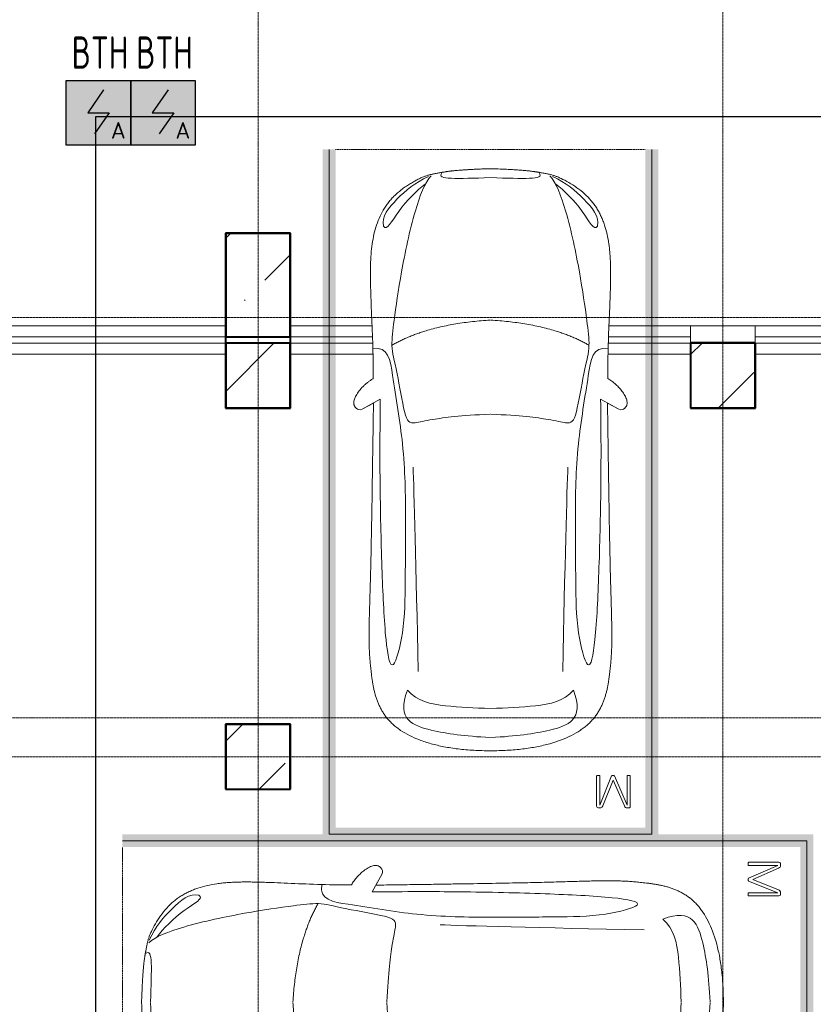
# Model space of a CAD drawing. Header units: millimetres. Extents: x -135639 to 224623, y -383017 to -59102.
# Tile 109 of 256: x 72349 to 78494, y -333932 to -326312. Entities that reach past the tile are written whole.
import ezdxf
from ezdxf.enums import TextEntityAlignment as Align

# ---------------------------------------------------------------- set-up
doc = ezdxf.new("R2010")
doc.units = ezdxf.units.MM
for name, pattern in [('CONTINOUS', [0]), ('Линия сетки', [25, 20, -2.5, 0, -2.5]), ('Невидимые', [5, 3, -2]), ('Штрих_3_3_', [6, 3, -3])]:
    doc.linetypes.add(name, pattern=pattern)
for name, color, linetype, lineweight in [('A-000-M_MASS', 7, 'Continuous', 18), ('A-200-M_WALL_INT', 7, 'Continuous', 18), ('C-953-M_PARKING', 7, 'Continuous', 18), ('C-953-MH_PARKING', 7, 'Невидимые', 18), ('S-280-M_COLUMN', 7, 'Continuous', 18), ('Z-030-M_GRID', 7, 'Continuous', 9), ('ПС', 7, 'Continuous', 40), ('СС-011-ПОЖ-СИГНАЛИЗАЦИЯ', 1, 'Continuous', 30)]:
    doc.layers.add(name, color=color, linetype=linetype, lineweight=lineweight)
doc.styles.add('1111', font='isocpeur.ttf')

# ---------------------------------------------------------------- blocks, each defined once
blk = doc.blocks.new('A_PAR_Parking - M-2663509-B2_-11_400_')
at = {"layer": 'C-953-M_PARKING', "true_color": 0xf7f9fb}
blk.add_hatch(color=7, dxfattribs=at).paths.add_polyline_path([(-1300, 2650), (-1300, -2700), (1300, -2700), (1300, 2650), (1200, 2650), (1200, -2600), (-1200, -2600), (-1200, 2650)])
at = {"layer": 'A-000-M_MASS', "color": 253, "true_color": 0xaaaaaa}
for p, q in [((-853.2, 716.7), (-993.1, 639.1)), ((-906.1, 687.4), (-993.1, 639.1)), ((853.2, 716.7), (993.1, 639.1)), ((993.1, 639.1), (906.1, 687.4))]:
    blk.add_line(p, q, dxfattribs=at)
for centre, start, end in [((-1010.2, 677.7), 223.41837, 293.93047), ((1010.2, 677.7), 246.06953, 316.58163)]:
    blk.add_arc(centre, 42.2, start, end, dxfattribs=at)
for points, knots in [([(-907.6, 876.4), (-907.6, 976), (-911.2, 1161), (-920, 1362), (-926.1, 1508.1), (-930.5, 1645.4), (-930.2, 1768.6), (-921.6, 1880.2), (-910.5, 1957.2), (-893.9, 2030.5), (-870.8, 2100), (-840.5, 2165.3), (-808.7, 2215.9), (-778.9, 2254), (-754.4, 2281.2), (-727.4, 2307.2), (-698.1, 2331.9), (-667.3, 2354.9), (-635.8, 2376.1), (-604.5, 2395.2), (-574, 2412.1), (-545.3, 2426.4), (-519.1, 2437.8), (-499.9, 2445), (-485.2, 2449.7), (-474.3, 2452.8), (-463.2, 2455.6), (-451.9, 2458.1), (-440.1, 2460.6), (-427.5, 2463), (-414, 2465.5), (-401.8, 2467.8), (-391.4, 2469.7), (-383.1, 2471.3), (-375.8, 2472.6), (-369.6, 2473.7), (-363, 2474.8), (-356.1, 2475.9), (-348.8, 2477.1), (-342.9, 2477.9), (-336.8, 2478.8), (-330.4, 2479.7), (-323.7, 2480.6), (-316.6, 2481.5), (-309.1, 2482.4), (-301.4, 2483.3), (-293.2, 2484.2), (-284.6, 2485.1), (-275.5, 2486), (-262.9, 2487.1), (-249.4, 2488.3), (-234.8, 2489.5), (-223.4, 2490.4), (-211.5, 2491.2), (-198.9, 2492.1), (-185.8, 2492.9), (-167.6, 2494), (-148.2, 2495.1), (-127.4, 2496.1), (-105.9, 2497.2), (-77.2, 2498.4), (-39.8, 2499.8), (-13, 2500.7), (0.9, 2501.1)], [-1, -1, -1, -1, -0.913265, -0.826531, -0.783163, -0.739796, -0.653061, -0.612245, -0.571429, -0.530612, -0.489796, -0.44898, -0.408163, -0.387755, -0.367347, -0.346939, -0.326531, -0.306122, -0.285714, -0.265306, -0.244898, -0.22449, -0.204082, -0.183673, -0.173469, -0.163265, -0.153061, -0.142857, -0.132653, -0.122449, -0.112245, -0.102041, -0.096939, -0.091837, -0.086735, -0.084184, -0.081633, -0.076531, -0.07398, -0.071429, -0.068878, -0.066327, -0.063776, -0.061224, -0.058673, -0.056122, -0.053571, -0.05102, -0.048469, -0.045918, -0.040816, -0.038265, -0.035714, -0.033163, -0.030612, -0.028061, -0.02551, -0.020408, -0.017857, -0.015306, -0.010204, -0.005102, 0, 0, 0, 0]), ([(-479.6, 2441.4), (-586, 2391.8), (-718.7, 2282.7), (-847.3, 2127.6), (-828.4, 2057)], [0, 0, 0, 0, 0.53668, 1.024735, 1.024735, 1.024735, 1.024735]), ([(-459.4, 2446), (-507.5, 2397.9), (-600.9, 2146.6), (-695.8, 1683.9), (-743.6, 1354.1), (-774.1, 1106.3), (-734.1, 996.4), (-659.8, 552.2), (-618, 522.3), (-447.3, 564.9), (-233.6, 590.3), (-1.9, 601.6)], [0, 0, 0, 0, 0.884172, 2.058368, 3.212407, 3.977765, 4.871213, 5.547774, 6.288901, 6.772879, 7.454401, 7.454401, 7.454401, 7.454401]), ([(0.9, 2501.1), (21.7, 2500.5), (51.4, 2499.4), (87.7, 2498), (113.2, 2496.8), (137.2, 2495.6), (159.8, 2494.4), (180.9, 2493.2), (200.8, 2491.9), (219.4, 2490.6), (236.6, 2489.3), (252.9, 2488), (267.9, 2486.6), (281.9, 2485.3), (295, 2483.9), (307, 2482.6), (319.6, 2481.1), (329.9, 2479.7), (338.4, 2478.5), (344.6, 2477.7), (350.4, 2476.8), (355.9, 2475.9), (361.2, 2475.1), (366.3, 2474.2), (371.2, 2473.4), (377.4, 2472.3), (384.7, 2471), (393, 2469.4), (403.4, 2467.5), (415.6, 2465.2), (433.6, 2461.8), (453.8, 2457.8), (475.9, 2452.6), (497.6, 2446), (520.6, 2437.4), (555.5, 2422.1), (605.5, 2395.9), (669.1, 2355.3), (729.9, 2307.4), (772.8, 2262.9), (802.5, 2224.9), (822.6, 2195.1), (840.7, 2164.2), (856.7, 2132.1), (870.9, 2098.9), (887.5, 2053.3), (903.9, 1993.8), (915.3, 1931.2), (921.9, 1879.2), (925.6, 1839.1), (928.2, 1798), (929.8, 1755.7), (930.5, 1719.5), (930.6, 1689.9), (930.5, 1667.4), (930.3, 1644.6), (929.9, 1621.4), (929.4, 1597.9), (928.5, 1566.1), (927.2, 1525.5), (924.6, 1458.6), (919.2, 1336.4), (911, 1144.9), (907.6, 970.1), (907.6, 876.4)], [-1, -1, -1, -1, -0.992347, -0.98852, -0.984694, -0.980867, -0.977041, -0.973214, -0.969388, -0.965561, -0.961735, -0.957908, -0.954082, -0.950255, -0.946429, -0.942602, -0.938776, -0.933673, -0.931122, -0.928571, -0.92602, -0.923469, -0.920918, -0.918367, -0.915816, -0.913265, -0.908163, -0.903061, -0.897959, -0.887755, -0.877551, -0.857143, -0.836735, -0.816327, -0.795918, -0.77551, -0.734694, -0.693878, -0.653061, -0.612245, -0.591837, -0.571429, -0.55102, -0.530612, -0.510204, -0.489796, -0.44898, -0.408163, -0.387755, -0.367347, -0.346939, -0.326531, -0.306122, -0.295918, -0.285714, -0.27551, -0.265306, -0.255102, -0.244898, -0.22449, -0.204082, -0.163265, -0.081633, 0, 0, 0, 0]), ([(459.4, 2446), (507.5, 2397.9), (600.9, 2146.6), (695.8, 1683.9), (743.6, 1354.1), (774.1, 1106.3), (734.1, 996.4), (659.8, 552.2), (618, 522.3), (447.3, 564.9), (233.6, 590.3), (1.9, 601.6)], [0, 0, 0, 0, 0.884172, 2.058368, 3.212407, 3.977765, 4.871213, 5.547774, 6.288901, 6.772879, 7.454401, 7.454401, 7.454401, 7.454401]), ([(479.6, 2441.4), (586, 2391.8), (718.7, 2282.7), (847.3, 2127.6), (828.4, 2057)], [0, 0, 0, 0, 0.53668, 1.024735, 1.024735, 1.024735, 1.024735]), ([(-828.4, 2057), (-802.6, 2015.7), (-728.3, 2173.2), (-566.1, 2339.3), (-504.9, 2380.6)], [0, 0, 0, 0, 0.497572, 1.022643, 1.022643, 1.022643, 1.022643]), ([(828.4, 2057), (802.6, 2015.7), (728.3, 2173.2), (566.1, 2339.3), (504.9, 2380.6)], [0, 0, 0, 0, 0.497572, 1.022643, 1.022643, 1.022643, 1.022643]), ([(-908.3, 1105.9), (-792, 1130), (-753.2, 859.4), (-662.6, 332.1), (-655.4, -196.5), (-660.5, -684.2), (-662.6, -1068.4), (-763.9, -1442.7), (-816.5, -1156.9), (-841.5, -605.2), (-856.7, -17.5), (-856.5, 453.9), (-853.2, 716.7)], [0, 0, 0, 0, 1.013953, 2.476159, 4.172855, 5.704608, 7.082231, 8.244161, 9.589947, 11.154659, 12.917121, 14.362976, 14.362976, 14.362976, 14.362976]), ([(908.3, 1105.9), (792, 1130), (753.2, 859.4), (662.6, 332.1), (655.4, -196.5), (660.5, -684.2), (662.6, -1068.4), (763.9, -1442.7), (816.5, -1156.9), (841.5, -605.2), (856.7, -17.5), (856.5, 453.9), (853.2, 716.7)], [0, 0, 0, 0, 1.013953, 2.476159, 4.172855, 5.704608, 7.082231, 8.244161, 9.589947, 11.154659, 12.917121, 14.362976, 14.362976, 14.362976, 14.362976]), ([(-1040.9, 648.7), (-1044.3, 651.7), (-1048.7, 656.6), (-1052.9, 663.7), (-1055.3, 669.5), (-1057.1, 675.4), (-1058, 681.7), (-1058.4, 688.2), (-1057.8, 701.7), (-1052.2, 723.5), (-1035.9, 755.8), (-1011.1, 789.9), (-984.6, 818.2), (-961.5, 838.8), (-943.7, 853.1), (-925.6, 865.8), (-913.6, 873), (-907.6, 876.4)], [-1, -1, -1, -1, -0.941667, -0.9125, -0.883333, -0.854167, -0.825, -0.795833, -0.766667, -0.65, -0.533333, -0.4, -0.266667, -0.2, -0.133333, -0.066667, 0, 0, 0, 0]), ([(907.6, 876.4), (912.9, 873.5), (923.4, 867.2), (944.5, 852.7), (970.5, 831.6), (999.5, 802.9), (1025.9, 770.7), (1043.2, 742.4), (1052.9, 719.4), (1057.4, 702.8), (1058.6, 689.7), (1057.9, 679.9), (1056.4, 672.8), (1054.1, 666.1), (1049.7, 657.8), (1044.8, 652.2), (1040.9, 648.7)], [-1, -1, -1, -1, -0.941667, -0.883333, -0.766667, -0.65, -0.533333, -0.4, -0.333333, -0.266667, -0.2, -0.166667, -0.133333, -0.1, -0.066667, 0, 0, 0, 0]), ([(0, -2003.8), (-45, -2003.7), (-131.8, -2001.4), (-251.9, -1990.7), (-361.8, -1973.6), (-461.5, -1950.2), (-550.8, -1921), (-629.5, -1886.4), (-686.2, -1853.3), (-726.1, -1824.5), (-753.4, -1801.8), (-773.8, -1781.9), (-788.8, -1765.5), (-799.4, -1753.1), (-809.5, -1740.4), (-818.9, -1727.5), (-827.7, -1714.4), (-836.1, -1701.2), (-843.9, -1687.9), (-851.2, -1674.4), (-857.9, -1660.8), (-864.3, -1647.2), (-870.2, -1633.6), (-875.7, -1619.8), (-880.7, -1606), (-885.4, -1592.2), (-889.8, -1578.4), (-893.7, -1564.6), (-897.4, -1550.8), (-900.7, -1537.2), (-903.9, -1523.6), (-906.6, -1510.1), (-909.2, -1496.6), (-911.6, -1483.4), (-913.8, -1470.2), (-915.7, -1457.2), (-917.5, -1444.4), (-919.2, -1431.8), (-920.9, -1419.4), (-922.8, -1403.2), (-925.1, -1383.5), (-927.6, -1360.8), (-929.8, -1338.8), (-931.7, -1317.6), (-934, -1290), (-936.3, -1256.7), (-938.2, -1217.6), (-939.4, -1178.6), (-940, -1138.8), (-940, -1097.3), (-939.4, -1038.8), (-937.7, -958.2), (-934.4, -846), (-930.5, -714.1), (-926.5, -558.6), (-922.7, -375.9), (-918.9, -163.4), (-914.9, 81.7), (-911.4, 315.4), (-908.5, 521.3), (-906.9, 630.9), (-906.1, 687.4)], [-1, -1, -1, -1, -0.97619, -0.952381, -0.928571, -0.904762, -0.880952, -0.857143, -0.833333, -0.821429, -0.809524, -0.797619, -0.791667, -0.785714, -0.779762, -0.77381, -0.767857, -0.761905, -0.755952, -0.75, -0.744048, -0.738095, -0.732143, -0.72619, -0.720238, -0.714286, -0.708333, -0.702381, -0.696429, -0.690476, -0.684524, -0.678571, -0.672619, -0.666667, -0.660714, -0.654762, -0.64881, -0.642857, -0.636905, -0.630952, -0.619048, -0.607143, -0.595238, -0.583333, -0.571429, -0.547619, -0.52381, -0.5, -0.47619, -0.452381, -0.428571, -0.380952, -0.333333, -0.285714, -0.238095, -0.190476, -0.142857, -0.095238, -0.047619, -0.02381, 0, 0, 0, 0]), ([(906.1, 687.4), (906.9, 630.9), (908.5, 521.3), (910.7, 366.9), (912.8, 221.9), (915.6, 40.8), (918.9, -163.4), (922.7, -375.9), (926.5, -558.6), (929.8, -688.2), (932.5, -780), (934.3, -843.5), (936, -902.1), (937.5, -956.3), (938.7, -1006.6), (939.6, -1053.4), (940, -1097.3), (940, -1138.8), (939.4, -1178.6), (938.2, -1217.6), (936.3, -1256.7), (934, -1290), (931.7, -1317.6), (929.8, -1338.8), (927.6, -1360.8), (925.1, -1383.5), (922.8, -1403.2), (920.9, -1419.4), (919.2, -1431.8), (917.5, -1444.4), (915.7, -1457.2), (913.8, -1470.2), (911.6, -1483.4), (909.2, -1496.6), (906.6, -1510.1), (903.9, -1523.6), (900.7, -1537.2), (897.4, -1550.8), (893.7, -1564.6), (889.8, -1578.4), (885.4, -1592.2), (880.7, -1606), (875.7, -1619.8), (870.2, -1633.6), (864.3, -1647.2), (857.9, -1660.8), (851.2, -1674.4), (843.9, -1687.9), (836.1, -1701.2), (827.7, -1714.4), (818.9, -1727.5), (809.5, -1740.4), (799.4, -1753.1), (788.8, -1765.5), (773.8, -1781.9), (753.4, -1801.8), (726.1, -1824.5), (686.2, -1853.3), (606.8, -1899.6), (494.8, -1942.4), (361.8, -1973.6), (251.9, -1990.7), (131.8, -2001.4), (45, -2003.7), (0, -2003.8)], [-1, -1, -1, -1, -0.97619, -0.952381, -0.928571, -0.904762, -0.857143, -0.809524, -0.761905, -0.714286, -0.690476, -0.666667, -0.642857, -0.619048, -0.595238, -0.571429, -0.547619, -0.52381, -0.5, -0.47619, -0.452381, -0.428571, -0.416667, -0.404762, -0.392857, -0.380952, -0.369048, -0.363095, -0.357143, -0.35119, -0.345238, -0.339286, -0.333333, -0.327381, -0.321429, -0.315476, -0.309524, -0.303571, -0.297619, -0.291667, -0.285714, -0.279762, -0.27381, -0.267857, -0.261905, -0.255952, -0.25, -0.244048, -0.238095, -0.232143, -0.22619, -0.220238, -0.214286, -0.208333, -0.202381, -0.190476, -0.178571, -0.166667, -0.142857, -0.095238, -0.071429, -0.047619, -0.02381, 0, 0, 0, 0]), ([(-643, -1534.6), (-731.6, -1765.4), (-468.2, -1854.8), (-203.3, -1891), (-1.9, -1901.6)], [0, 0, 0, 0, 0.867049, 1.684227, 1.684227, 1.684227, 1.684227]), ([(-643, -1534.6), (-569.6, -1622.1), (-348.5, -1664.3), (-124, -1672.4), (-1.9, -1676.2)], [0, 0, 0, 0, 0.616728, 1.242165, 1.242165, 1.242165, 1.242165]), ([(643, -1534.6), (731.6, -1765.4), (468.2, -1854.8), (203.3, -1891), (1.9, -1901.6)], [0, 0, 0, 0, 0.867049, 1.684227, 1.684227, 1.684227, 1.684227]), ([(643, -1534.6), (569.6, -1622.1), (348.5, -1664.3), (124, -1672.4), (1.9, -1676.2)], [0, 0, 0, 0, 0.616728, 1.242165, 1.242165, 1.242165, 1.242165])]:
    blk.add_open_spline(points, degree=3, knots=knots, dxfattribs=at)
for points, degree in [([(-376.2, 2469.9), (-425, 2411.7), (-256.6, 2425), (-1.9, 2431.6)], 3), ([(376.2, 2469.9), (425, 2411.7), (256.6, 2425), (1.9, 2431.6)], 3), ([(-1.9, 1329.8), (-478.1, 1299.2), (-761.9, 1135.3)], 2), ([(1.9, 1329.8), (478.1, 1299.2), (761.9, 1135.3)], 2), ([(-599.3, 190.1), (-592, 24.4), (-575.2, -588.2), (-560, -1389.4)], 3), ([(599.3, 190.1), (592, 24.4), (575.2, -588.2), (560, -1389.4)], 3)]:
    blk.add_open_spline(points, degree=degree, dxfattribs=at)
at = {"layer": 'C-953-M_PARKING', "color": 253, "true_color": 0xaaaaaa}
for p, q in [((-1250, -2650), (-1250, 2650)), ((1250, 2650), (1250, -2650)), ((822.6, -2197.9), (822.1, -2200.1)), ((822.1, -2200.1), (822.1, -2433.8)), ((824.5, -2196.4), (822.6, -2197.9)), ((822.6, -2197.9), (824.5, -2196.4)), ((828.2, -2195.4), (824.5, -2196.4)), ((824.5, -2196.4), (828.2, -2195.4)), ((833.8, -2195), (828.2, -2195.4)), ((839.8, -2195.4), (833.8, -2195)), ((843.6, -2196.4), (839.8, -2195.4)), ((839.8, -2195.4), (843.6, -2196.4)), ((845.7, -2197.9), (843.6, -2196.4)), ((843.6, -2196.4), (845.7, -2197.9)), ((846.5, -2200.1), (845.7, -2197.9)), ((938, -2198.7), (846.5, -2425.3)), ((846.5, -2425.3), (846.5, -2200.1)), ((939, -2197.3), (938, -2198.7)), ((938, -2198.7), (939, -2197.3)), ((941, -2196.1), (939, -2197.3)), ((939, -2197.3), (941, -2196.1)), ((944.2, -2195.3), (941, -2196.1)), ((941, -2196.1), (944.2, -2195.3)), ((948.9, -2195), (944.2, -2195.3)), ((944.2, -2195.3), (948.9, -2195)), ((953.2, -2195.3), (948.9, -2195)), ((948.9, -2195), (953.2, -2195.3)), ((956.4, -2196.1), (953.2, -2195.3)), ((953.2, -2195.3), (956.4, -2196.1)), ((958.5, -2197.3), (956.4, -2196.1)), ((956.4, -2196.1), (958.5, -2197.3)), ((959.7, -2198.7), (958.5, -2197.3)), ((958.5, -2197.3), (959.7, -2198.7)), ((1058.6, -2425.3), (959.7, -2198.7)), ((1059.2, -2197.9), (1058.6, -2200.1)), ((1058.6, -2200.1), (1058.6, -2425.3)), ((1061.1, -2196.4), (1059.2, -2197.9)), ((1059.2, -2197.9), (1061.1, -2196.4)), ((1064.9, -2195.4), (1061.1, -2196.4)), ((1061.1, -2196.4), (1064.9, -2195.4)), ((1070.4, -2195), (1064.9, -2195.4)), ((1076.3, -2195.4), (1070.4, -2195)), ((1080, -2196.4), (1076.3, -2195.4)), ((1076.3, -2195.4), (1080, -2196.4)), ((1082.1, -2197.9), (1080, -2196.4)), ((1080, -2196.4), (1082.1, -2197.9)), ((1082.7, -2200.1), (1082.1, -2197.9)), ((1082.1, -2197.9), (1082.7, -2200.1)), ((1082.7, -2433.8), (1082.7, -2200.1)), ((869.4, -2430.3), (950, -2231.9)), ((950, -2231.9), (1037.2, -2429.5)), ((822.1, -2433.8), (825.8, -2443.3)), ((861.1, -2441.8), (865.9, -2436.9)), ((865.9, -2436.9), (869.4, -2430.3)), ((1037.2, -2429.5), (1041.4, -2437.3)), ((1041.4, -2437.3), (1046.1, -2442.4)), ((1081.6, -2439.5), (1082.7, -2433.8)), ((825.8, -2443.3), (833.1, -2445.9)), ((833.1, -2445.9), (846, -2445.9)), ((846, -2445.9), (854.6, -2444.9)), ((854.6, -2444.9), (861.1, -2441.8)), ((1046.1, -2442.4), (1051.3, -2445.1)), ((1051.3, -2445.1), (1057.5, -2445.9)), ((1057.5, -2445.9), (1071.8, -2445.9)), ((1071.8, -2445.9), (1075.5, -2445.3)), ((1075.5, -2445.3), (1071.8, -2445.9)), ((1075.5, -2445.3), (1079, -2443.3)), ((1079, -2443.3), (1075.5, -2445.3)), ((1079, -2443.3), (1081.6, -2439.5)), ((1081.6, -2439.5), (1079, -2443.3)), ((1250, -2650), (-1250, -2650))]:
    blk.add_line(p, q, dxfattribs=at)
at = {"layer": 'C-953-MH_PARKING', "color": 253, "linetype": 'Штрих_3_3_', "true_color": 0xaaaaaa}
blk.add_line((-1200, 2650), (1200, 2650), dxfattribs=at)
blk = doc.blocks.new('CP_ДШ_Hanytex_TopJoint 24C_Половина - CP_ДШ_Hanytex_TopJoint 24C_Половина-3657771-B2_-11_400_')
at = {"layer": 'A-000-M_MASS', "color": 253, "true_color": 0xaaaaaa}
for p, q in [((0, -25), (0, 110)), ((500, 110), (0, 110)), ((500, 110), (500, -25))]:
    blk.add_line(p, q, dxfattribs=at)
blk = doc.blocks.new('CP_ДШ_Hanytex_TopJoint 24C - CP_ДШ_Hanytex_TopJoint 24C-3950268-B2_-11_400_')
at = {"layer": 'A-000-M_MASS', "color": 253, "true_color": 0xaaaaaa}
for p, q in [((6300, 110), (0, 110)), ((6300, 110), (6300, -25)), ((6300, 25), (0, 25)), ((0, 25), (0, -25)), ((0, -25), (0, 25)), ((6300, -25), (6300, 25)), ((0, -25), (6300, -25)), ((6300, -110), (0, -110))]:
    blk.add_line(p, q, dxfattribs=at)
blk = doc.blocks.new('CP_ДШ_Hanytex_TopJoint 24C - CP_ДШ_Hanytex_TopJoint 24C-V98-B2_-11_400_')
at = {"layer": 'A-000-M_MASS', "color": 253, "true_color": 0xaaaaaa}
for p, q in [((640.1, 110), (0, 110)), ((3100, 110), (2459.7, 110)), ((637.8, 25), (0, 25)), ((0, 25), (0, -25)), ((0, -110), (0, 25)), ((3100, 25), (2461.9, 25)), ((3100, -25), (3100, 25)), ((3100, 25), (3100, -25)), ((0, -25), (636.2, -25)), ((2463.5, -25), (3100, -25)), ((632.9, -110), (0, -110)), ((3100, -110), (2466.7, -110))]:
    blk.add_line(p, q, dxfattribs=at)
blk = doc.blocks.new('CP_ДШ_Hanytex_TopJoint 24C - CP_ДШ_Hanytex_TopJoint 24C-V99-B2_-11_400_')
at = {"layer": 'A-000-M_MASS', "color": 253, "true_color": 0xaaaaaa}
for p, q in [((337.4, 110), (0, 110)), ((3100, 110), (2162.4, 110)), ((334.3, 25), (0, 25)), ((0, 25), (0, -25)), ((0, -25), (0, 25)), ((3100, 25), (2165.4, 25)), ((3100, -25), (3100, 25)), ((3100, 25), (3100, -110)), ((0, -25), (332.3, -25)), ((2167.3, -25), (3100, -25)), ((328.6, -110), (0, -110)), ((3100, -110), (2170.9, -110))]:
    blk.add_line(p, q, dxfattribs=at)
blk = doc.blocks.new('135_SLK_GD_AR_rvt-1-B2_-11_400_')
at = {"layer": 'A-200-M_WALL_INT', "color": 253, "lineweight": 40, "true_color": 0xaaaaaa}
for p, q in [((83002, 33752), (82498, 33752)), ((82498, 33752), (82498, 33750)), ((82498, 33750), (82498, 32400)), ((83002, 33750), (83002, 33752)), ((83002, 32398), (83002, 33750)), ((82500, 32900), (82500, 32950)), ((83000, 32950), (83000, 32900)), ((86602, 32902), (86098, 32902)), ((86098, 32902), (86098, 32900)), ((86098, 32900), (86098, 32400)), ((86602, 32900), (86602, 32902)), ((86602, 32398), (86602, 32900)), ((82498, 32400), (82498, 32398)), ((82498, 32398), (83000, 32398)), ((83000, 32398), (83002, 32398)), ((86098, 32400), (86098, 32398)), ((86098, 32398), (86600, 32398)), ((86600, 32398), (86602, 32398)), ((83002, 29952), (82498, 29952)), ((82498, 29952), (82498, 29950)), ((82498, 29950), (82498, 29450)), ((83002, 29950), (83002, 29952)), ((83002, 29448), (83002, 29950)), ((82498, 29450), (82498, 29448)), ((82498, 29448), (83000, 29448)), ((83000, 29448), (83002, 29448))]:
    blk.add_line(p, q, dxfattribs=at)
at = {"layer": 'A-000-M_MASS', "color": 253, "lineweight": 18, "true_color": 0xaaaaaa, "rotation": 180}
for name, p in [('CP_ДШ_Hanytex_TopJoint 24C - CP_ДШ_Hanytex_TopJoint 24C-3950268-B2_-11_400_', (82500, 32925)), ('CP_ДШ_Hanytex_TopJoint 24C - CP_ДШ_Hanytex_TopJoint 24C-V98-B2_-11_400_', (86100, 32925)), ('CP_ДШ_Hanytex_TopJoint 24C - CP_ДШ_Hanytex_TopJoint 24C-V99-B2_-11_400_', (89700, 32925))]:
    blk.add_blockref(name, p, dxfattribs=at)
at = {"layer": 'A-000-M_MASS', "color": 253, "lineweight": 18, "true_color": 0xaaaaaa}
blk.add_blockref('CP_ДШ_Hanytex_TopJoint 24C_Половина - CP_ДШ_Hanytex_TopJoint 24C_Половина-3657771-B2_-11_400_', (86100, 32925), dxfattribs=at)
at = {"layer": 'C-953-M_PARKING', "color": 253, "lineweight": 18, "true_color": 0xaaaaaa}
blk.add_blockref('A_PAR_Parking - M-2663509-B2_-11_400_', (84550, 31750), dxfattribs=at)
at = {"layer": 'C-953-M_PARKING', "color": 253, "lineweight": 18, "true_color": 0xaaaaaa, "rotation": 90.00000000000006}
blk.add_blockref('A_PAR_Parking - M-2663509-B2_-11_400_', (84349.7, 27800), dxfattribs=at)
blk = doc.blocks.new('Бетон-Прямоугольная-Колонна - CLM_Подземные этажи_В40-500х800-1113466-B2_-11_400_')
at = {"layer": 'S-280-M_COLUMN', "lineweight": 9, "true_color": 0xaaaaaa}
h = blk.add_hatch(dxfattribs=at)
h.set_pattern_fill('FP_17', color=253, style=0, pattern_type=2)
h.set_pattern_definition([(45, (-82750, -33350), (-628.618, 628.618), []), (45, (-82121.4, -33350), (-628.618, 628.618), [1111.25, -222.25, 6.706, -215.544])])
h.paths.add_polyline_path([(250, -400), (250, 400), (-250, 400), (-250, -400), (-223.2, -400)])
at = {"layer": 'S-280-M_COLUMN', "color": 253, "lineweight": 40, "true_color": 0xaaaaaa}
for p, q in [((250, 400), (-250, 400)), ((-250, 400), (-250, -400)), ((250, -400), (250, 400)), ((-250, -400), (250, -400))]:
    blk.add_line(p, q, dxfattribs=at)
blk = doc.blocks.new('135_SLK_GD_KR_rvt-1-B2_-11_400_')
at = {"layer": 'S-280-M_COLUMN', "color": 253, "lineweight": 18, "true_color": 0xaaaaaa}
blk.add_blockref('Бетон-Прямоугольная-Колонна - CLM_Подземные этажи_В40-500х800-1113466-B2_-11_400_', (82750, 33350), dxfattribs=at)
blk = doc.blocks.new('Бетон-Прямоугольная-Колонна - CLM_Подземные этажи_В50-500х500-V319-B2_-11_400_')
at = {"layer": 'S-280-M_COLUMN', "lineweight": 9, "true_color": 0xaaaaaa}
h = blk.add_hatch(dxfattribs=at)
h.set_pattern_fill('FP_201', color=253, style=0, pattern_type=2)
h.set_pattern_definition([(45, (-82750, -32650), (-628.618, 628.618), []), (45, (-82121.4, -32650), (-628.618, 628.618), [1111.25, -222.25, 6.706, -215.544])])
h.paths.add_polyline_path([(-250, -250), (250, -250), (250, 250), (-250, 250)])
at = {"layer": 'S-280-M_COLUMN', "color": 253, "lineweight": 40, "true_color": 0xaaaaaa}
for p, q in [((250, 250), (-250, 250)), ((-250, 250), (-250, -250)), ((250, -250), (250, 250)), ((-250, -250), (250, -250))]:
    blk.add_line(p, q, dxfattribs=at)
blk = doc.blocks.new('Бетон-Прямоугольная-Колонна - CLM_Подземные этажи_В50-500х500-V320-B2_-11_400_')
at = {"layer": 'S-280-M_COLUMN', "lineweight": 9, "true_color": 0xaaaaaa}
h = blk.add_hatch(dxfattribs=at)
h.set_pattern_fill('FP_202', color=253, style=0, pattern_type=2)
h.set_pattern_definition([(45, (-86350, -32650), (-628.618, 628.618), []), (45, (-85721.4, -32650), (-628.618, 628.618), [1111.25, -222.25, 6.706, -215.544])])
h.paths.add_polyline_path([(250, -250), (250, 250), (-250, 250), (-250, -250)])
at = {"layer": 'S-280-M_COLUMN', "color": 253, "lineweight": 40, "true_color": 0xaaaaaa}
for p, q in [((250, 250), (-250, 250)), ((-250, 250), (-250, -250)), ((250, -250), (250, 250)), ((-250, -250), (250, -250))]:
    blk.add_line(p, q, dxfattribs=at)
blk = doc.blocks.new('Бетон-Прямоугольная-Колонна - CLM_Подземные этажи_В50-500х500-V350-B2_-11_400_')
at = {"layer": 'S-280-M_COLUMN', "lineweight": 9, "true_color": 0xaaaaaa}
h = blk.add_hatch(dxfattribs=at)
h.set_pattern_fill('FP_238', color=253, style=0, pattern_type=2)
h.set_pattern_definition([(45, (-82750, -29700), (-628.618, 628.618), []), (45, (-82121.4, -29700), (-628.618, 628.618), [1111.25, -222.25, 6.706, -215.544])])
h.paths.add_polyline_path([(250, -250), (250, 250), (-250, 250), (-250, -250), (-223.2, -250)])
at = {"layer": 'S-280-M_COLUMN', "color": 253, "lineweight": 40, "true_color": 0xaaaaaa}
for p, q in [((250, 250), (-250, 250)), ((-250, 250), (-250, -250)), ((250, -250), (250, 250)), ((-250, -250), (250, -250))]:
    blk.add_line(p, q, dxfattribs=at)
blk = doc.blocks.new('135_SLK_K4_KR_rvt-1-B2_-11_400_')
at = {"layer": 'S-280-M_COLUMN', "color": 253, "lineweight": 18, "true_color": 0xaaaaaa}
for name, p in [('Бетон-Прямоугольная-Колонна - CLM_Подземные этажи_В50-500х500-V319-B2_-11_400_', (82750, 32650)), ('Бетон-Прямоугольная-Колонна - CLM_Подземные этажи_В50-500х500-V320-B2_-11_400_', (86350, 32650)), ('Бетон-Прямоугольная-Колонна - CLM_Подземные этажи_В50-500х500-V350-B2_-11_400_', (82750, 29700))]:
    blk.add_blockref(name, p, dxfattribs=at)
blk = doc.blocks.new('-2 этаж')
at = {"layer": 'Z-030-M_GRID', "color": 253, "linetype": 'Линия сетки', "true_color": 0xaaaaaa}
for p, q in [((341842.3, -369623.3), (341842.3, -216207.4)), ((345442.3, -369623.1), (345442.3, -216207.4)), ((415041.9, -316827.3), (255412.1, -316827.3)), ((412503.2, -319927.3), (255412.1, -319927.3)), ((415041.9, -320227.3), (255412.1, -320227.3))]:
    blk.add_line(p, q, dxfattribs=at)
at = {"lineweight": 5}
for name in ['135_SLK_GD_KR_rvt-1-B2_-11_400_', '135_SLK_GD_AR_rvt-1-B2_-11_400_', '135_SLK_K4_KR_rvt-1-B2_-11_400_']:
    blk.add_blockref(name, (259092.3, -349927.3), dxfattribs=at)
blk = doc.blocks.new('*U4706')
at = {"lineweight": 35, "true_color": 0xffffff}
h = blk.add_hatch(color=7, dxfattribs=at)
h.dxf.hatch_style = 1
h.paths.add_polyline_path([(0, 499.6), (0, 0), (499.6, 0), (499.6, 499.6)])
at = {"color": 1, "linetype": 'ByBlock', "lineweight": -2}
for p, q in [((289.5, 426.3), (166.9, 249.8)), ((166.9, 249.8), (332.7, 249.8)), ((332.7, 249.8), (219.3, 86.3))]:
    blk.add_line(p, q, dxfattribs=at)
at = {"color": 1, "linetype": 'ByBlock', "lineweight": -2, "ltscale": 0.1}
blk.add_lwpolyline([(0, 499.6), (499.6, 499.6), (499.6, 0), (0, 0)], close=True, dxfattribs=at)
at = {"color": 1, "linetype": 'ByBlock', "lineweight": -2, "ltscale": 1000, "style": '1111'}
blk.add_text('A', height=128.1, dxfattribs=at).set_placement((403.4, 49.2), align=Align.CENTER)
at = {"color": 0, "linetype": 'ByBlock', "lineweight": -2, "style": '1111'}
blk.add_attdef('INDEX', (-63.3, -234.7), '', height=125, dxfattribs=at)
at = {"color": 0, "linetype": 'ByBlock', "lineweight": -2, "style": '1111', "flags": 1}
for tag, p in [('NAME_DEVICE', (-64.1, -421.2)), ('NUM_POM', (-81.6, -847))]:
    blk.add_attdef(tag, p, '', height=125, dxfattribs=at)
at = {"color": 0, "linetype": 'ByBlock', "lineweight": -2, "style": '1111', "width": 0.7}
blk.add_attdef('NUM_DEVICE', (-64.1, -629.5), '', height=125, dxfattribs=at)

msp = doc.modelspace()

# ---------------------------------------------------------------- linework, layer by layer
at = {"layer": 'СС-011-ПОЖ-СИГНАЛИЗАЦИЯ', "lineweight": 30}
msp.add_lwpolyline([(103296.9, -327062.7), (72935.1, -327062.7), (72935.1, -335766.8), (73786.2, -335766.8), (73786.2, -341241.4), (55538.1, -341241.4)], dxfattribs=at)

# ---------------------------------------------------------------- block references
at = {"color": 0}
msp.add_blockref('-2 этаж', (-267647.8, -11788.6), dxfattribs=at)
at = {"layer": 'ПС', "color": 7, "linetype": 'CONTINOUS', "lineweight": 30, "ltscale": 100}
ref = msp.add_blockref('*U4706', (72709.1, -327281.6), dxfattribs=dict(at, xscale=1.000736, yscale=1.000736, zscale=1.000736))
ref.add_attrib('NUM_DEVICE', 'BTH', dxfattribs={"layer": '0', "color": 0, "linetype": 'ByBlock', "lineweight": -2, "ltscale": 100, "height": 250.18, "style": '1111', "width": 0.7}).set_placement((72970.8, -326691.1), align=Align.CENTER)
ref = msp.add_blockref('*U4706', (73209, -327281.6), dxfattribs=dict(at, xscale=1.000736, yscale=1.000736, zscale=1.000736))
ref.add_attrib('NUM_DEVICE', 'BTH', dxfattribs={"layer": '0', "color": 0, "linetype": 'ByBlock', "lineweight": -2, "ltscale": 100, "height": 250.18, "style": '1111', "width": 0.7}).set_placement((73470.8, -326691.1), align=Align.CENTER)

doc.saveas('drawing.dxf')
